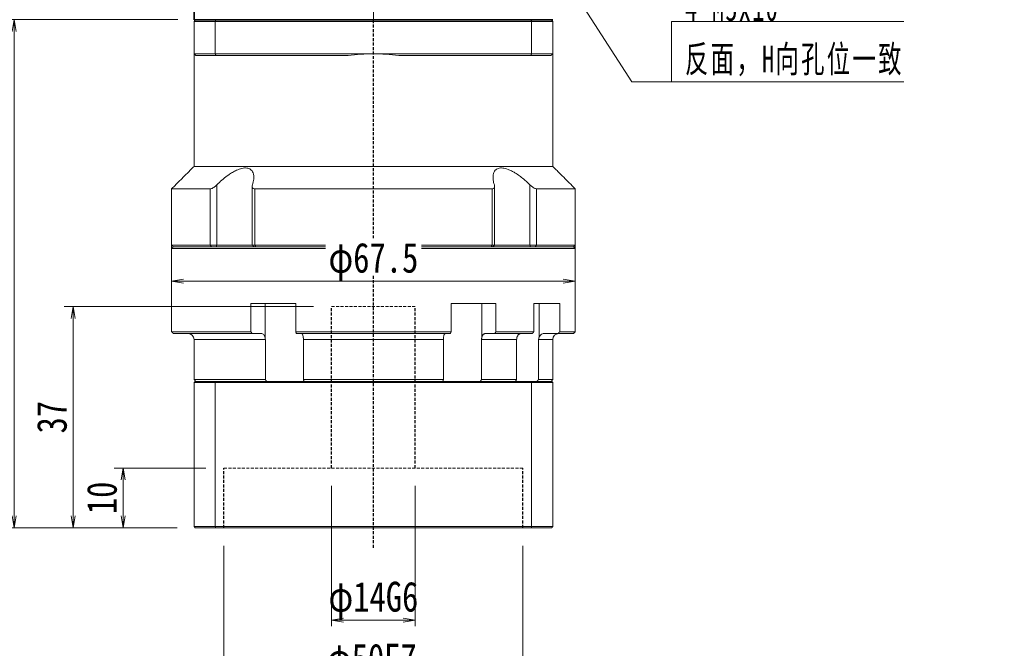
# Model space of a CAD drawing. Header units: millimetres. Extents: x -27 to 526, y -11 to 371.
# Tile 3 of 5: x 60 to 224, y 120 to 225. Entities that reach past the tile are written whole.
import ezdxf

# ---------------------------------------------------------------- set-up
doc = ezdxf.new("R2010")
doc.units = ezdxf.units.MM
doc.linetypes.add('DASHED', pattern=[0.75, 0.5, -0.25])
doc.linetypes.add('点画线', pattern=[18, 12, -2, 2, -2])
for name, color, linetype, lineweight in [('EB0_1', 7, 'Continuous', 35), ('中心线层', 1, '点画线', 18), ('尺寸线层', 3, 'Continuous', 18), ('粗实线层', 7, 'Continuous', 35)]:
    doc.layers.add(name, color=color, linetype=linetype, lineweight=lineweight)
doc.styles.add('宋体', font='SimSun.ttf', dxfattribs={"width": 0.8})
doc.styles.add('标准', font='txt', dxfattribs={"width": 0.667})
doc.dimstyles.new('A水平标注$0', dxfattribs={"dimtxt": 3.5, "dimasz": 2, "dimexe": 1.5, "dimexo": 3, "dimgap": 1.1, "dimtad": 1, "dimtoh": 1, "dimdec": 4, "dimdsep": 46, "dimtxsty": '宋体', "dimblk": 'OPEN', "dimcen": 3, "dimclrd": 3, "dimclre": 3, "dimclrt": 6, "dimadec": 0, "dimazin": 0, "dimtm": 1e-09, "dimtfac": 1, "dimtdec": 4, "dimtix": 1, "dimtmove": 0, "dimatfit": 3, "dimldrblk": 'OPEN', "dimfxl": 0, "dimlwd": 13, "dimlwe": 13, "dimarcsym": 0})
doc.dimstyles.new('D直径标注φ25', dxfattribs={"dimtxt": 3.5, "dimasz": 2, "dimexe": 1, "dimexo": 3, "dimtad": 1, "dimtoh": 1, "dimdec": 1, "dimdsep": 46, "dimtxsty": '宋体', "dimblk": 'OPEN', "dimcen": 3, "dimclrd": 3, "dimclre": 3, "dimclrt": 130, "dimadec": 0, "dimazin": 0, "dimtm": 1e-09, "dimtfac": 1, "dimtdec": 1, "dimtmove": 0, "dimatfit": 0, "dimldrblk": 'OPEN', "dimfxl": 0, "dimlwd": 13, "dimlwe": 13, "dimarcsym": 0})

# ---------------------------------------------------------------- blocks, each defined once
blk = doc.blocks.new('*X7')
at = {"layer": '尺寸线层', "linetype": 'Continuous'}
blk.add_hatch(color=0, dxfattribs=at).paths.add_polyline_path([(-26.88, 31.42), (-23.97, 27.94), (-24.92, 27.33)], flags=0)
at = {"layer": '尺寸线层', "color": 0, "linetype": 'Continuous'}
blk.add_line((-26.88, 31.42), (-6.62, 0), dxfattribs=at)
at = {"layer": '尺寸线层', "color": 0}
for p, q in [((0, 10.07), (38.84, 10.07)), ((0, 0), (0, 10.07)), ((-6.62, 0), (0, 0)), ((0, 0), (38.84, 0))]:
    blk.add_line(p, q, dxfattribs=at)
at = {"layer": '尺寸线层', "color": 0, "insert": (2.25, 0.9), "char_height": 4.5, "width": 73.1847, "attachment_point": 7, "line_spacing_factor": 1.15057, "style": '标准'}
blk.add_mtext('\\T1.1;4-M5x10\\P反面，H向孔位一致', dxfattribs=at)
blk = doc.blocks.new('_Open')
at = {"color": 0, "linetype": 'ByBlock', "lineweight": -2}
for p, q in [((-1, 0.167), (0, 0)), ((-1, -0.167), (0, 0)), ((0, 0), (-1, 0))]:
    blk.add_line(p, q, dxfattribs=at)
blk = doc.blocks.new('*D37')
at = {"layer": 'Defpoints', "color": 0, "transparency": 16777216}
for p in [(93.85, 139.89), (143.85, 139.89), (143.85, 114.1)]:
    blk.add_point(p, dxfattribs=at)
at = {"layer": '尺寸线层', "color": 3, "lineweight": 13, "transparency": 16777216}
for p, q in [((93.85, 136.89), (93.85, 113.1)), ((143.85, 136.89), (143.85, 113.1)), ((95.85, 114.1), (141.85, 114.1))]:
    blk.add_line(p, q, dxfattribs=at)
at = {"layer": '尺寸线层', "color": 3, "lineweight": 13, "transparency": 16777216, "xscale": 2, "yscale": 2, "zscale": 2, "rotation": 180}
blk.add_blockref('_Open', (93.85, 114.1), dxfattribs=at)
at = {"layer": '尺寸线层', "color": 3, "lineweight": 13, "transparency": 16777216, "xscale": 2, "yscale": 2, "zscale": 2}
blk.add_blockref('_Open', (143.85, 114.1), dxfattribs=at)
at = {"layer": '尺寸线层', "color": 130, "transparency": 16777216, "insert": (118.59, 117.33), "char_height": 5, "attachment_point": 5, "style": '宋体'}
blk.add_mtext('φ50E7', dxfattribs=at)
blk = doc.blocks.new('*D38')
at = {"layer": 'Defpoints', "color": 0, "transparency": 16777216}
for p in [(111.85, 149.89), (125.85, 149.89), (125.85, 124.46)]:
    blk.add_point(p, dxfattribs=at)
at = {"layer": '尺寸线层', "color": 3, "lineweight": 13, "transparency": 16777216}
for p, q in [((111.85, 146.89), (111.85, 123.46)), ((125.85, 146.89), (125.85, 123.46)), ((113.85, 124.46), (123.85, 124.46))]:
    blk.add_line(p, q, dxfattribs=at)
at = {"layer": '尺寸线层', "color": 3, "lineweight": 13, "transparency": 16777216, "xscale": 2, "yscale": 2, "zscale": 2, "rotation": 180}
blk.add_blockref('_Open', (111.85, 124.46), dxfattribs=at)
at = {"layer": '尺寸线层', "color": 3, "lineweight": 13, "transparency": 16777216, "xscale": 2, "yscale": 2, "zscale": 2}
blk.add_blockref('_Open', (125.85, 124.46), dxfattribs=at)
at = {"layer": '尺寸线层', "color": 130, "transparency": 16777216, "insert": (118.85, 127.69), "char_height": 5, "attachment_point": 5, "style": '宋体'}
blk.add_mtext('φ14G6', dxfattribs=at)
blk = doc.blocks.new('*D39')
at = {"layer": 'Defpoints', "color": 0, "transparency": 16777216}
for p in [(89.15, 224.89), (58.8, 139.89), (89.05, 139.89)]:
    blk.add_point(p, dxfattribs=at)
at = {"layer": '尺寸线层', "color": 3, "lineweight": 13, "transparency": 16777216}
for p, q in [((86.15, 224.89), (57.3, 224.89)), ((58.8, 222.89), (58.8, 141.89)), ((86.05, 139.89), (57.3, 139.89))]:
    blk.add_line(p, q, dxfattribs=at)
at = {"layer": '尺寸线层', "color": 3, "lineweight": 13, "transparency": 16777216, "xscale": 2, "yscale": 2, "zscale": 2}
for p, rotation in [((58.8, 224.89), 90), ((58.8, 139.89), 270)]:
    blk.add_blockref('_Open', p, dxfattribs=dict(at, rotation=rotation))
at = {"layer": '尺寸线层', "color": 6, "transparency": 16777216, "insert": (55.25, 200.89), "char_height": 5, "attachment_point": 5, "rotation": 90, "style": '宋体', "bg_fill": 3, "box_fill_scale": 1.1, "bg_fill_color": 257, "bg_fill_transparency": 0}
blk.add_mtext('85', dxfattribs=at)
blk = doc.blocks.new('*D40')
at = {"layer": 'Defpoints', "color": 0, "transparency": 16777216}
for p in [(93.85, 149.89), (77.01, 139.89), (89.05, 139.89)]:
    blk.add_point(p, dxfattribs=at)
at = {"layer": '尺寸线层', "color": 3, "lineweight": 13, "transparency": 16777216}
for p, q in [((90.85, 149.89), (75.51, 149.89)), ((77.01, 147.89), (77.01, 141.89)), ((86.05, 139.89), (75.51, 139.89))]:
    blk.add_line(p, q, dxfattribs=at)
at = {"layer": '尺寸线层', "color": 3, "lineweight": 13, "transparency": 16777216, "xscale": 2, "yscale": 2, "zscale": 2}
for p, rotation in [((77.01, 149.89), 90), ((77.01, 139.89), 270)]:
    blk.add_blockref('_Open', p, dxfattribs=dict(at, rotation=rotation))
at = {"layer": '尺寸线层', "color": 6, "transparency": 16777216, "insert": (73.47, 144.89), "char_height": 5, "attachment_point": 5, "rotation": 90, "style": '宋体', "bg_fill": 3, "box_fill_scale": 1.1, "bg_fill_color": 257, "bg_fill_transparency": 0}
blk.add_mtext('10', dxfattribs=at)
blk = doc.blocks.new('*D41')
at = {"layer": 'Defpoints', "color": 0, "transparency": 16777216}
for p in [(111.85, 176.89), (68.65, 139.89), (89.05, 139.89)]:
    blk.add_point(p, dxfattribs=at)
at = {"layer": '尺寸线层', "color": 3, "lineweight": 13, "transparency": 16777216}
for p, q in [((108.85, 176.89), (67.15, 176.89)), ((68.65, 174.89), (68.65, 141.89)), ((86.05, 139.89), (67.15, 139.89))]:
    blk.add_line(p, q, dxfattribs=at)
at = {"layer": '尺寸线层', "color": 3, "lineweight": 13, "transparency": 16777216, "xscale": 2, "yscale": 2, "zscale": 2}
for p, rotation in [((68.65, 176.89), 90), ((68.65, 139.89), 270)]:
    blk.add_blockref('_Open', p, dxfattribs=dict(at, rotation=rotation))
at = {"layer": '尺寸线层', "color": 6, "transparency": 16777216, "insert": (65.11, 158.39), "char_height": 5, "attachment_point": 5, "rotation": 90, "style": '宋体', "bg_fill": 3, "box_fill_scale": 1.1, "bg_fill_color": 257, "bg_fill_transparency": 0}
blk.add_mtext('37', dxfattribs=at)
blk = doc.blocks.new('*D42')
at = {"layer": 'Defpoints', "color": 0, "transparency": 16777216}
for p in [(85.1, 191.89), (152.6, 191.89), (85.1, 181.15)]:
    blk.add_point(p, dxfattribs=at)
at = {"layer": '尺寸线层', "color": 3, "lineweight": 13, "transparency": 16777216}
for p, q in [((85.1, 188.89), (85.1, 180.15)), ((152.6, 188.89), (152.6, 180.15)), ((150.6, 181.15), (87.1, 181.15))]:
    blk.add_line(p, q, dxfattribs=at)
at = {"layer": '尺寸线层', "color": 3, "lineweight": 13, "transparency": 16777216, "xscale": 2, "yscale": 2, "zscale": 2, "rotation": 180}
blk.add_blockref('_Open', (85.1, 181.15), dxfattribs=at)
at = {"layer": '尺寸线层', "color": 3, "lineweight": 13, "transparency": 16777216, "xscale": 2, "yscale": 2, "zscale": 2}
blk.add_blockref('_Open', (152.6, 181.15), dxfattribs=at)
at = {"layer": '尺寸线层', "color": 130, "transparency": 16777216, "insert": (118.85, 184.39), "char_height": 5, "attachment_point": 5, "style": '宋体', "bg_fill": 3, "box_fill_scale": 1.1, "bg_fill_color": 257, "bg_fill_transparency": 0}
blk.add_mtext('φ67.5', dxfattribs=at)

msp = doc.modelspace()

# ---------------------------------------------------------------- linework, layer by layer
at = {"color": 7, "linetype": 'Continuous', "lineweight": 15}
for p, q in [((88.85082, 224.58516), (92.39331, 224.58516)), ((88.85082, 224.58516), (88.85082, 219.18516)), ((92.50694, 224.88516), (89.15082, 224.88516)), ((92.39331, 219.18516), (92.39331, 224.58516)), ((92.39331, 224.58516), (145.30834, 224.58516)), ((145.1947, 224.88516), (92.50694, 224.88516)), ((148.55082, 224.88516), (145.1947, 224.88516)), ((145.30834, 224.58516), (148.85082, 224.58516)), ((145.30834, 224.58516), (145.30834, 219.18516)), ((148.85082, 219.18516), (148.85082, 224.58516)), ((92.39331, 219.18516), (88.85082, 219.18516)), ((118.85082, 219.18516), (92.39331, 219.18516)), ((145.30834, 219.18516), (118.85082, 219.18516)), ((148.85082, 219.18516), (145.30834, 219.18516)), ((89.15082, 218.88516), (92.50694, 218.88516)), ((92.50694, 218.88516), (114.6188, 218.88516)), ((123.08284, 218.88516), (145.1947, 218.88516)), ((145.1947, 218.88516), (148.55082, 218.88516)), ((148.85082, 200.33516), (88.85082, 200.33516)), ((91.55895, 196.58516), (85.10082, 196.58516)), ((91.55895, 196.58516), (91.55895, 187.18516)), ((92.66925, 187.18516), (92.66925, 197.2546)), ((138.7057, 196.58516), (98.99595, 196.58516)), ((98.99595, 187.18516), (98.99595, 196.58516)), ((138.7057, 196.58516), (138.7057, 187.18516)), ((145.0324, 197.2546), (145.0324, 187.18516)), ((152.60082, 196.58516), (146.1427, 196.58516)), ((146.1427, 187.18516), (146.1427, 196.58516)), ((91.55895, 187.18516), (85.10082, 187.18516)), ((85.10082, 186.58516), (118.85082, 186.58516)), ((85.40082, 186.88516), (91.80154, 186.88516)), ((118.85082, 186.88516), (85.40082, 186.88516)), ((92.66925, 187.18516), (91.55895, 187.18516)), ((91.80154, 186.88516), (91.55895, 187.18516)), ((92.57875, 186.88516), (92.66925, 187.18516)), ((98.58424, 187.18516), (92.66925, 187.18516)), ((98.99595, 187.18516), (98.58424, 187.18516)), ((138.7057, 187.18516), (98.99595, 187.18516)), ((99.17244, 186.88516), (98.99595, 187.18516)), ((99.17244, 186.88516), (138.52921, 186.88516)), ((152.30082, 186.88516), (118.85082, 186.88516)), ((118.85082, 186.58516), (152.60082, 186.58516)), ((138.7057, 187.18516), (138.52921, 186.88516)), ((139.1174, 187.18516), (138.7057, 187.18516)), ((145.0324, 187.18516), (139.1174, 187.18516)), ((145.0324, 187.18516), (145.1229, 186.88516)), ((146.1427, 187.18516), (145.0324, 187.18516)), ((146.1427, 187.18516), (145.90011, 186.88516)), ((145.90011, 186.88516), (152.30082, 186.88516)), ((152.60082, 187.18516), (146.1427, 187.18516)), ((98.36403, 177.38516), (98.36403, 172.68516)), ((98.36403, 177.38516), (105.86675, 177.38516)), ((100.72816, 177.38516), (100.72816, 171.76855)), ((105.86675, 172.68516), (105.86675, 177.38516)), ((131.8349, 177.38516), (131.8349, 172.68516)), ((131.8349, 177.38516), (139.33761, 177.38516)), ((136.97349, 177.38516), (136.97349, 171.76855)), ((139.33761, 172.68516), (139.33761, 177.38516)), ((145.6716, 177.38516), (145.6716, 172.68516)), ((145.6716, 177.38516), (150.00329, 177.38516)), ((146.54717, 177.38516), (146.54717, 171.76855)), ((150.00329, 172.68516), (150.00329, 177.38516)), ((98.36403, 172.68516), (85.10082, 172.68516)), ((85.40082, 172.38516), (98.55707, 172.38516)), ((88.85082, 171.38516), (100.77796, 171.38516)), ((98.55707, 172.38516), (100.13372, 172.38516)), ((100.77796, 171.38516), (100.77796, 164.68516)), ((131.8349, 172.68516), (105.86675, 172.68516)), ((105.96946, 172.38516), (131.73219, 172.38516)), ((107.15012, 171.38516), (130.55153, 171.38516)), ((107.15012, 164.68516), (107.15012, 171.38516)), ((130.55153, 171.38516), (130.55153, 164.68516)), ((136.92368, 164.68516), (136.92368, 171.38516)), ((136.92368, 171.38516), (142.796, 171.38516)), ((137.56792, 172.38516), (139.14457, 172.38516)), ((139.14457, 172.38516), (145.44154, 172.38516)), ((145.6716, 172.68516), (139.33761, 172.68516)), ((142.796, 171.38516), (142.796, 164.68516)), ((146.47497, 164.68516), (146.47497, 171.38516)), ((146.47497, 171.38516), (148.85082, 171.38516)), ((147.41618, 172.38516), (149.72108, 172.38516)), ((149.72108, 172.38516), (152.30082, 172.38516)), ((152.60082, 172.68516), (150.00329, 172.68516)), ((100.77796, 164.68516), (88.85082, 164.68516)), ((130.55153, 164.68516), (107.15012, 164.68516)), ((142.796, 164.68516), (136.92368, 164.68516)), ((148.85082, 164.68516), (146.47497, 164.68516)), ((88.85082, 164.18516), (92.39331, 164.18516)), ((88.85082, 164.18516), (88.85082, 140.08516)), ((92.46901, 164.38516), (89.05082, 164.38516)), ((92.39331, 164.18516), (145.30834, 164.18516)), ((92.39331, 164.18516), (92.39331, 140.08516)), ((145.23264, 164.38516), (92.46901, 164.38516)), ((148.65082, 164.38516), (145.23264, 164.38516)), ((145.30834, 164.18516), (145.30834, 140.08516)), ((145.30834, 164.18516), (148.85082, 164.18516)), ((148.85082, 164.18516), (148.85082, 140.08516)), ((92.39331, 140.08516), (88.85082, 140.08516)), ((145.30834, 140.08516), (92.39331, 140.08516)), ((148.85082, 140.08516), (145.30834, 140.08516)), ((89.05082, 139.88516), (92.46901, 139.88516)), ((92.46901, 139.88516), (145.23264, 139.88516)), ((145.23264, 139.88516), (148.65082, 139.88516))]:
    msp.add_line(p, q, dxfattribs=at)
at = {"color": 1, "linetype": 'DASHED'}
msp.add_line((118.85082, 136.56024), (118.85082, 224.88516), dxfattribs=at)
at = {"color": 6, "linetype": 'DASHED', "lineweight": 15}
for p, q in [((111.85082, 176.88516), (125.85082, 176.88516)), ((93.85082, 149.88516), (143.85082, 149.88516))]:
    msp.add_line(p, q, dxfattribs=at)
at = {"color": 6, "linetype": 'DASHED'}
for p, q in [((111.85082, 149.88516), (111.85082, 176.88516)), ((125.85082, 149.88516), (125.85082, 176.88516)), ((93.85082, 139.88516), (93.85082, 149.88516)), ((143.85082, 139.88516), (143.85082, 149.88516))]:
    msp.add_line(p, q, dxfattribs=at)
at = {"color": 7, "linetype": 'Continuous', "lineweight": 15}
for centre, radius, start, end in [((118.85082, 189.18516), 30, 90, 98.1096145), ((118.85082, 189.18516), 30, 81.8903855, 90), ((87.85082, 171.38516), 1, 0, 90), ((149.85082, 171.38516), 1, 90, 180)]:
    msp.add_arc(centre, radius, start, end, dxfattribs=at)
for points in [[(88.85082, 224.58516), (89.15082, 224.88516)], [(92.39331, 224.58516), (92.50694, 224.88516)], [(145.30834, 224.58516), (145.1947, 224.88516)], [(148.55082, 224.88516), (148.85082, 224.58516)], [(88.85082, 200.33516), (88.85082, 219.18516)], [(88.85082, 219.18516), (89.15082, 218.88516)], [(92.39331, 219.18516), (92.50694, 218.88516)], [(145.1947, 218.88516), (145.30834, 219.18516)], [(148.55082, 218.88516), (148.85082, 219.18516)], [(148.85082, 219.18516), (148.85082, 200.33516)], [(85.10082, 196.58516), (88.85082, 200.33516)], [(148.85082, 200.33516), (152.60082, 196.58516)], [(85.10082, 187.18516), (85.10082, 196.58516)], [(98.58424, 187.18516), (98.58424, 196.99536)], [(139.1174, 196.99324), (139.1174, 187.18516)], [(152.60082, 196.58516), (152.60082, 187.18516)], [(85.40082, 186.88516), (85.10082, 187.18516)], [(85.10082, 186.58516), (85.40082, 186.88516)], [(85.10082, 172.68516), (85.10082, 186.58516)], [(98.88424, 186.88516), (98.58424, 187.18516)], [(139.1174, 187.18516), (138.8174, 186.88516)], [(152.60082, 187.18516), (152.30082, 186.88516)], [(152.30082, 186.88516), (152.60082, 186.58516)], [(152.60082, 186.58516), (152.60082, 172.68516)], [(85.40082, 172.38516), (85.10082, 172.68516)], [(88.85082, 164.68516), (88.85082, 171.38516)], [(98.55707, 172.38516), (98.36403, 172.68516)], [(100.72816, 171.76855), (100.77796, 171.38516)], [(105.86675, 172.68516), (105.96946, 172.38516)], [(107.15012, 171.38516), (107.12467, 171.76855)], [(130.57698, 171.76855), (130.55153, 171.38516)], [(131.73219, 172.38516), (131.8349, 172.68516)], [(136.92368, 171.38516), (136.97349, 171.76855)], [(139.33761, 172.68516), (139.14457, 172.38516)], [(142.85414, 171.76855), (142.796, 171.38516)], [(145.44154, 172.38516), (145.6716, 172.68516)], [(146.47497, 171.38516), (146.54717, 171.76855)], [(148.85082, 171.38516), (148.85082, 164.68516)], [(150.00329, 172.68516), (149.72108, 172.38516)], [(152.60082, 172.68516), (152.30082, 172.38516)], [(89.15082, 164.38516), (88.85082, 164.68516)], [(100.9857, 164.38516), (100.77796, 164.68516)], [(107.15012, 164.68516), (107.23599, 164.38516)], [(130.46566, 164.38516), (130.55153, 164.68516)], [(136.92368, 164.68516), (136.71595, 164.38516)], [(142.57692, 164.38516), (142.796, 164.68516)], [(146.47497, 164.68516), (146.18552, 164.38516)], [(148.85082, 164.68516), (148.55082, 164.38516)], [(88.85082, 164.18516), (89.05082, 164.38516)], [(92.39331, 164.18516), (92.46901, 164.38516)], [(145.30834, 164.18516), (145.23264, 164.38516)], [(148.65082, 164.38516), (148.85082, 164.18516)], [(89.05082, 139.88516), (88.85082, 140.08516)], [(92.46901, 139.88516), (92.39331, 140.08516)], [(145.23264, 139.88516), (145.30834, 140.08516)], [(148.85082, 140.08516), (148.65082, 139.88516)]]:
    msp.add_open_spline(points, degree=1, dxfattribs=at)
for points, knots in [([(98.63082, 197.2546), (98.71715, 197.5793), (98.858, 198.10911), (98.85821, 198.77888), (98.7587, 199.2442), (98.56561, 199.60445), (98.25305, 199.91804), (97.70873, 200.12476), (96.88027, 200.05538), (96.04664, 199.74976), (95.30117, 199.35238), (94.54628, 198.86343), (93.72912, 198.23419), (93.08371, 197.65845), (92.74276, 197.32623), (92.66925, 197.2546)], [0, 0, 0, 0, 1.111823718, 1.814206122, 2.515660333, 3.044836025, 3.573294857, 4.429537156, 5.288250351, 6.104434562, 6.713373, 7.323286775, 8.207714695, 9.093503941, 9.336985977, 9.336985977, 9.336985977, 9.336985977]), ([(145.0324, 197.2546), (144.86362, 197.41718), (144.52473, 197.74362), (143.93821, 198.25313), (143.27119, 198.77713), (142.58463, 199.24087), (141.93998, 199.60342), (141.39727, 199.8464), (140.89951, 200.006), (140.46462, 200.08554), (140.06395, 200.09054), (139.72355, 200.02111), (139.44291, 199.88647), (139.18995, 199.67255), (138.98709, 199.35425), (138.84843, 198.86821), (138.83727, 198.23724), (138.94552, 197.66182), (139.04878, 197.32623), (139.07082, 197.2546)], [0, 0, 0, 0, 0.553902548, 1.112192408, 1.806376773, 2.51506714, 3.037171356, 3.572009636, 3.995519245, 4.430649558, 4.854541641, 5.292182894, 5.696545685, 6.110001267, 6.710526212, 7.328053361, 8.20046253, 9.097057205, 9.340373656, 9.340373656, 9.340373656, 9.340373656]), ([(92.66925, 197.2546), (92.54533, 197.14063), (92.3322, 196.94459), (92.00927, 196.7338), (91.74823, 196.60904), (91.6216, 196.59307), (91.55895, 196.58516)], [0, 0, 0, 0, 0.461690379, 0.794104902, 1.059065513, 1.318521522, 1.318521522, 1.318521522, 1.318521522]), ([(98.99595, 196.58516), (98.92748, 196.59217), (98.79085, 196.60615), (98.64679, 196.72001), (98.55827, 196.92889), (98.60389, 197.13367), (98.63082, 197.2546)], [0, 0, 0, 0, 0.1713953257, 0.3420313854, 0.5797240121, 0.9225193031, 0.9225193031, 0.9225193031, 0.9225193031]), ([(139.07082, 197.2546), (139.09681, 197.14063), (139.1415, 196.94459), (139.06472, 196.7338), (138.92401, 196.60904), (138.77796, 196.59307), (138.7057, 196.58516)], [0, 0, 0, 0, 0.3230947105, 0.5557211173, 0.741142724, 0.9227121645, 0.9227121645, 0.9227121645, 0.9227121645]), ([(146.1427, 196.58516), (146.08396, 196.59217), (145.96673, 196.60615), (145.71708, 196.72001), (145.38784, 196.92889), (145.16437, 197.13367), (145.0324, 197.2546)], [0, 0, 0, 0, 0.244975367, 0.488865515, 0.828599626, 1.318556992, 1.318556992, 1.318556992, 1.318556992]), ([(100.13372, 172.38516), (100.15835, 172.38381), (100.2551, 172.3785), (100.42078, 172.301), (100.59958, 172.10248), (100.69109, 171.90138), (100.72396, 171.78357), (100.72816, 171.76855)], [0, 0, 0, 0, 0.0898846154, 0.3530449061, 0.6161572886, 0.8790264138, 0.9174460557, 0.9174460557, 0.9174460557, 0.9174460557]), ([(107.12467, 171.76855), (107.10644, 171.86807), (107.06996, 172.06728), (106.97631, 172.27647), (106.88467, 172.37406), (106.82734, 172.3824), (106.80838, 172.38516)], [0, 0, 0, 0, 0.2094481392, 0.4192300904, 0.6292069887, 0.7329719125, 0.7329719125, 0.7329719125, 0.7329719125]), ([(130.89327, 172.38516), (130.88016, 172.38381), (130.82868, 172.3785), (130.74053, 172.301), (130.64539, 172.10248), (130.5967, 171.90138), (130.57921, 171.78357), (130.57698, 171.76855)], [0, 0, 0, 0, 0.0718302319, 0.2821316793, 0.4923948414, 0.7024636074, 0.7331662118, 0.7331662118, 0.7331662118, 0.7331662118]), ([(136.97349, 171.76855), (136.98872, 171.81861), (137.01962, 171.92018), (137.08565, 172.05403), (137.16482, 172.17088), (137.25502, 172.26453), (137.35489, 172.3335), (137.45992, 172.37708), (137.53227, 172.38249), (137.56792, 172.38516)], [0, 0, 0, 0, 0.129312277, 0.2623626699, 0.3919270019, 0.5252420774, 0.6549272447, 0.7883655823, 0.9180312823, 0.9180312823, 0.9180312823, 0.9180312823]), ([(143.56256, 172.38516), (143.5332, 172.38386), (143.4613, 172.38067), (143.3474, 172.34969), (143.22661, 172.28951), (143.11431, 172.20245), (143.01569, 172.09318), (142.932, 171.96259), (142.88152, 171.85094), (142.85914, 171.78357), (142.85414, 171.76855)], [0, 0, 0, 0, 0.098079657, 0.240108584, 0.386257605, 0.528258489, 0.674384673, 0.816253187, 0.962246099, 1.004168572, 1.004168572, 1.004168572, 1.004168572]), ([(146.54717, 171.76855), (146.59725, 171.86807), (146.69749, 172.06728), (146.95478, 172.27647), (147.20658, 172.37406), (147.36409, 172.3824), (147.41618, 172.38516)], [0, 0, 0, 0, 0.323097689, 0.646710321, 0.970623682, 1.130692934, 1.130692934, 1.130692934, 1.130692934])]:
    msp.add_open_spline(points, degree=3, knots=knots, dxfattribs=at)
at = {"layer": 'EB0_1'}
msp.add_line((148.85082, 224.88516), (88.85082, 224.88516), dxfattribs=at)
at = {"layer": '中心线层'}
msp.add_line((118.85082, 224.88516), (118.85082, 306.88516), dxfattribs=at)
at = {"layer": '粗实线层'}
msp.add_line((88.85082, 224.88516), (88.85082, 233.88516), dxfattribs=at)

# ---------------------------------------------------------------- block references
at = {"layer": '尺寸线层'}
msp.add_blockref('*X7', (168.70312, 214.50222), dxfattribs=at)

# ---------------------------------------------------------------- dimensions: what is measured, and where the dimension line sits
for base, p1, p2, text, override, picture, middle in [((125.85082, 124.45649), (111.85082, 149.88516), (125.85082, 149.88516), 'φ<>G6', {"dimtxt": 5, "dimgap": 0.625, "dimtad": 1, "dimdec": 1, "dimlfac": 1, "dimpost": '<>', "dimblk": 'Open', "dimse1": 0, "dimse2": 0, "dimsd1": 0, "dimsd2": 0, "dimtofl": 1, "dimtvp": 0.1, "dimtfill": 0, "dimtfillclr": 256}, '*D38', (118.85082, 124.45649)), ((143.85082, 114.09717), (93.85082, 139.88516), (143.85082, 139.88516), 'φ<>E7', {"dimtxt": 5, "dimpost": '<>', "dimtvp": 0.1, "dimtfill": 0}, '*D37', (118.58519, 114.09717))]:
    dim = msp.add_linear_dim(base=base, p1=p1, p2=p2, text=text, dimstyle='D直径标注φ25', override=override, dxfattribs=at)
    dim.commit()
    dim.dimension.update_dxf_attribs({"geometry": picture, "text_midpoint": middle, "dimtype": 160})

# ---------------------------------------------------------------- next in the draw order: dimensions: what is measured, and where the dimension line sits
dim = msp.add_linear_dim(base=(58.79679, 139.88516), p1=(89.15082, 224.88516), p2=(89.05082, 139.88516), angle=90, dimstyle='A水平标注$0', override={"dimtxt": 5, "dimblk": 'Open', "dimtfill": 1, "dimtfillclr": 256}, dxfattribs=at)
dim.commit()
dim.dimension.update_dxf_attribs({"geometry": '*D39', "text_midpoint": (58.79679, 200.88516), "dimtype": 160})

# ---------------------------------------------------------------- next in the draw order: dimensions: what is measured, and where the dimension line sits
dim = msp.add_linear_dim(base=(85.10082, 181.15337), p1=(152.60082, 191.88516), p2=(85.10082, 191.88516), text='φ<>', dimstyle='D直径标注φ25', override={"dimtxt": 5, "dimgap": 0.625, "dimtad": 1, "dimjust": 0, "dimdec": 1, "dimlfac": 1, "dimpost": '<>', "dimblk": 'Open', "dimse1": 0, "dimse2": 0, "dimsd1": 0, "dimsd2": 0, "dimtofl": 1, "dimtvp": 0.1, "dimtfill": 1, "dimtfillclr": 256}, dxfattribs=at)
dim.commit()
dim.dimension.update_dxf_attribs({"geometry": '*D42', "text_midpoint": (118.85082, 184.3901)})
dim = msp.add_linear_dim(base=(77.01035, 139.88516), p1=(93.85082, 149.88516), p2=(89.05082, 139.88516), angle=90, dimstyle='A水平标注$0', override={"dimtxt": 5, "dimblk": 'Open', "dimtfill": 1, "dimtfillclr": 256}, dxfattribs=at)
dim.commit()
dim.dimension.update_dxf_attribs({"geometry": '*D40', "text_midpoint": (77.01035, 144.88516), "dimtype": 160})

# ---------------------------------------------------------------- next in the draw order: dimensions: what is measured, and where the dimension line sits
dim = msp.add_linear_dim(base=(68.64953, 139.88516), p1=(111.85082, 176.88516), p2=(89.05082, 139.88516), angle=90, dimstyle='A水平标注$0', override={"dimtxt": 5, "dimblk": 'Open', "dimtfill": 1, "dimtfillclr": 256}, dxfattribs=at)
dim.commit()
dim.dimension.update_dxf_attribs({"geometry": '*D41', "text_midpoint": (68.64953, 158.38516), "dimtype": 160})

doc.saveas('drawing.dxf')
